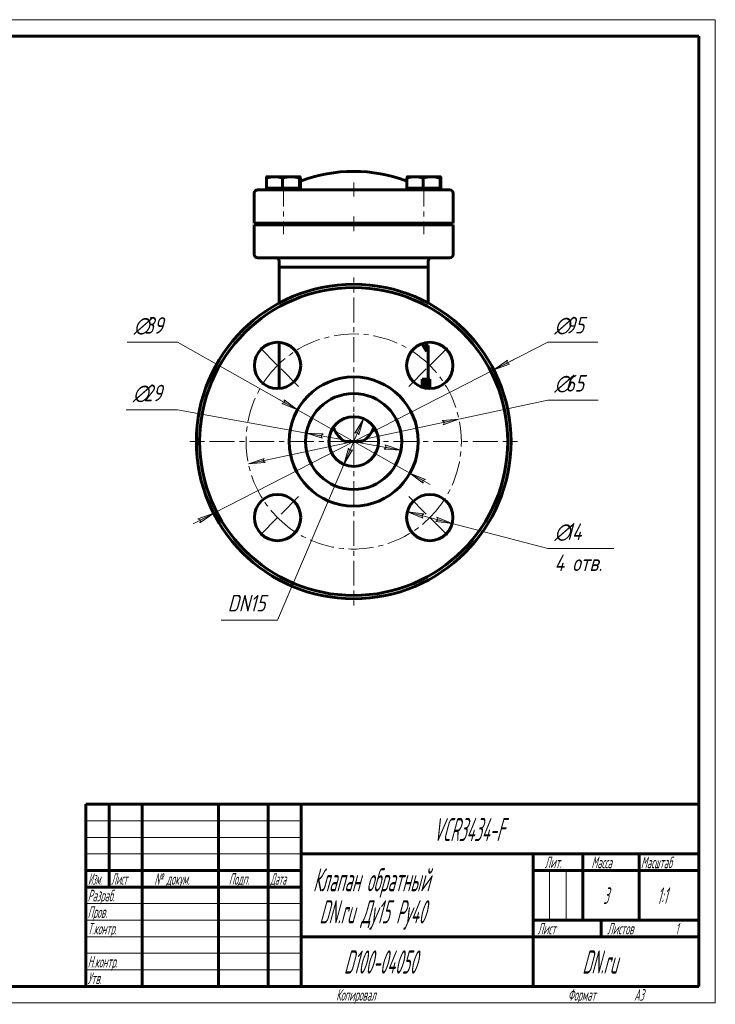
# Model space of a CAD drawing. Header units: millimetres. Extents: x 0 to 420, y 0 to 297.
# Tile 4 of 4: x 210 to 420, y 0 to 297. Entities that reach past the tile are written whole.
import ezdxf

# ---------------------------------------------------------------- set-up
doc = ezdxf.new("R2010")
doc.units = ezdxf.units.MM
for name, pattern in [('K5LT_AXLED', [12, 7.5, -1.5, 1.5, -1.5]), ('K5LT_BASIC', [0]), ('K5LT_THIN', [0])]:
    doc.linetypes.add(name, pattern=pattern)
doc.layers.add('Системный слой', color=7, linetype='Continuous')
doc.layers.add('Системный слой (1)', color=251, linetype='Continuous', true_color=0x6c6c6c)
doc.styles.add('KDIMTEXTSTYLE', font='GOST_AU.SHX', dxfattribs={"width": 0.96, "oblique": 15, "height": 5})
doc.styles.add('KTEXTSTYLE', font='GOST_AU.SHX', dxfattribs={"width": 0.56, "height": 5})
doc.dimstyles.new('KDIMSTYLE (1.00)', dxfattribs={"dimtxt": 5, "dimasz": 1, "dimexe": 2, "dimexo": 0, "dimgap": 1, "dimtad": 1, "dimtxsty": 'KDIMTEXTSTYLE', "dimsah": 1, "dimcen": 0, "dimdle": 1, "dimadec": 0, "dimazin": 0, "dimtfac": 0.667, "dimtmove": 0, "dimatfit": 3, "dimfxl": 1, "dimtvp": 1, "dimtolj": 1, "dimtzin": 0, "dimarcsym": 0})

# ---------------------------------------------------------------- blocks, each defined once
blk = doc.blocks.new('U0')
at = {"layer": 'Системный слой (1)', "color": 143, "linetype": 'K5LT_BASIC', "lineweight": 60, "true_color": 0x33acca}
for p, q in [((332.37, 187.68), (332.34, 187.72)), ((332.4, 187.63), (332.37, 187.68)), ((332.43, 187.58), (332.4, 187.63))]:
    blk.add_line(p, q, dxfattribs=at)
blk = doc.blocks.new('U1')
at = {"layer": 'Системный слой (1)', "color": 143, "linetype": 'K5LT_BASIC', "lineweight": 60, "true_color": 0x33acca}
for p, q in [((288.33, 211.41), (288.33, 222.23)), ((288.33, 185.58), (288.33, 199.55))]:
    blk.add_line(p, q, dxfattribs=at)
blk = doc.blocks.new('U2')
at = {"layer": 'Системный слой (1)', "color": 143, "linetype": 'K5LT_BASIC', "lineweight": 60, "true_color": 0x33acca}
for p, q in [((304.68, 173.87), (304.68, 173.87)), ((316.98, 173.87), (316.98, 173.87))]:
    blk.add_line(p, q, dxfattribs=at)
blk = doc.blocks.new('U3')
at = {"layer": 'Системный слой (1)', "color": 143, "linetype": 'K5LT_BASIC', "lineweight": 60, "true_color": 0x33acca}
for p, q in [((332.63, 185.86), (332.63, 185.96)), ((332.63, 185.96), (332.63, 185.96)), ((332.63, 185.76), (332.63, 185.86)), ((332.63, 185.66), (332.63, 185.76))]:
    blk.add_line(p, q, dxfattribs=at)
blk = doc.blocks.new('U4')
at = {"layer": 'Системный слой (1)', "color": 143, "linetype": 'K5LT_BASIC', "lineweight": 60, "true_color": 0x33acca}
for p, q in [((333.31, 185.9), (333.31, 185.95)), ((333.31, 185.78), (333.31, 185.9)), ((333.31, 185.71), (333.31, 185.78)), ((333.31, 185.68), (333.31, 185.71)), ((333.31, 185.66), (333.31, 185.68)), ((333.31, 185.65), (333.31, 185.66)), ((333.31, 185.66), (333.31, 185.66)), ((333.31, 185.58), (333.31, 185.65))]:
    blk.add_line(p, q, dxfattribs=at)
blk = doc.blocks.new('U5')
at = {"layer": 'Системный слой (1)', "color": 143, "linetype": 'K5LT_BASIC', "lineweight": 60, "true_color": 0x33acca}
for p, q in [((333.15, 185.64), (333.14, 185.59)), ((333.15, 185.96), (333.15, 185.84)), ((333.15, 185.84), (333.15, 185.73)), ((333.15, 185.73), (333.15, 185.64))]:
    blk.add_line(p, q, dxfattribs=at)
blk = doc.blocks.new('U6')
at = {"layer": 'Системный слой (1)', "color": 143, "linetype": 'K5LT_BASIC', "lineweight": 60, "true_color": 0x33acca}
for p, q in [((333.33, 211.41), (333.33, 222.23)), ((333.33, 188.45), (333.33, 198.58))]:
    blk.add_line(p, q, dxfattribs=at)
blk = doc.blocks.new('U7')
at = {"layer": 'Системный слой (1)', "color": 143, "linetype": 'K5LT_BASIC', "lineweight": 60, "true_color": 0x33acca}
for p, q in [((294.62, 249.58), (294.61, 249.58)), ((294.61, 249.58), (294.61, 249.58)), ((294.66, 249.52), (294.62, 249.58)), ((294.62, 249.58), (294.62, 249.58)), ((294.7, 249.37), (294.66, 249.52)), ((294.75, 249.14), (294.7, 249.37))]:
    blk.add_line(p, q, dxfattribs=at)
blk = doc.blocks.new('U8')
at = {"layer": 'Системный слой (1)', "color": 143, "linetype": 'K5LT_BASIC', "lineweight": 60, "true_color": 0x33acca}
for p, q in [((337.05, 249.58), (337.04, 249.58)), ((337.04, 249.58), (337.04, 249.58)), ((337.09, 249.52), (337.05, 249.58)), ((337.05, 249.58), (337.05, 249.58)), ((337.13, 249.37), (337.09, 249.52)), ((337.17, 249.14), (337.13, 249.37))]:
    blk.add_line(p, q, dxfattribs=at)
blk = doc.blocks.new('U9')
at = {"layer": 'Системный слой (1)', "color": 30, "linetype": 'K5LT_AXLED', "lineweight": 18, "true_color": 0xff8000}
for q in [(310.83, 219.08), (261.33, 169.58), (360.33, 169.58), (310.83, 120.08)]:
    blk.add_line((310.83, 169.58), q, dxfattribs=at)
blk = doc.blocks.new('U10')
at = {"layer": 'Системный слой (1)', "color": 30, "linetype": 'K5LT_AXLED', "lineweight": 18, "true_color": 0xff8000}
for p, q in [((287.85, 192.56), (281.49, 198.93)), ((333.81, 192.56), (340.17, 198.93)), ((294.21, 186.2), (287.85, 192.56)), ((327.45, 186.2), (333.81, 192.56)), ((294.21, 152.96), (287.85, 146.6)), ((327.45, 152.96), (333.81, 146.6)), ((287.85, 146.6), (281.49, 140.24)), ((333.81, 146.6), (340.17, 140.24))]:
    blk.add_line(p, q, dxfattribs=at)
for start, end in [(45, 135), (135, 225), (315, 45), (225, 315)]:
    blk.add_arc((310.83, 169.58), 32.5, start, end, dxfattribs=at)
blk = doc.blocks.new('D0')
at = {"layer": 'Системный слой (1)'}
for points in [[(357.1, 193.3), (357.85, 192.95), (353.1, 191.25), (357.25, 194.12)], [(264.41, 145.05), (268.56, 147.91), (263.81, 146.22), (264.56, 145.86)]]:
    blk.add_hatch(color=7, dxfattribs=at).paths.add_polyline_path(points)
at = {"layer": 'Системный слой (1)', "color": 7, "linetype": 'K5LT_THIN', "lineweight": 18, "true_color": 0xffffff}
for p, q in [((353.1, 191.25), (369.44, 199.63)), ((353.1, 191.25), (359.33, 194.45)), ((357.25, 194.12), (353.1, 191.25)), ((357.1, 193.3), (357.25, 194.12)), ((268.56, 147.91), (353.1, 191.25)), ((353.1, 191.25), (357.85, 192.95)), ((357.85, 192.95), (357.1, 193.3)), ((268.56, 147.91), (262.33, 144.72)), ((268.56, 147.91), (263.81, 146.22)), ((263.81, 146.22), (264.56, 145.86)), ((264.41, 145.05), (268.56, 147.91)), ((264.56, 145.86), (264.41, 145.05))]:
    blk.add_line(p, q, dxfattribs=at)
blk.add_wipeout([(371.44, 200.63), (371.44, 208.01), (382.08, 208.01), (382.08, 200.63)]).dxf.layer = 'Системный слой (1)'
blk.add_line((369.44, 199.63), (384.52, 199.63), dxfattribs=at)
at = {"layer": 'Системный слой (1)', "color": 7, "char_height": 5, "attachment_point": 1, "style": 'KTEXTSTYLE'}
for s, insert in [('\\H5.0;\\W1.000;\\Q15;\\Q15;\\W0.960;∅', (371.44, 207.22)), ('\\H5.0;\\W1.000;\\Q15;\\Q15;\\W0.960;95', (374.75, 207.22))]:
    blk.add_mtext(s, dxfattribs=dict(at, insert=insert))
blk = doc.blocks.new('KDIMARROW_02')
at = {"layer": 'Системный слой'}
blk.add_hatch(color=0, dxfattribs=at).paths.add_polyline_path([(4.5, 0), (5, 0.66), (0, 0), (5, -0.66)])
at = {"layer": 'Системный слой', "color": 0, "linetype": 'K5LT_THIN', "lineweight": 18}
for p, q in [((5, 0.66), (0, 0)), ((0, 0), (5, -0.66)), ((0, 0), (7, 0)), ((4.5, 0), (5, 0.66)), ((5, -0.66), (4.5, 0))]:
    blk.add_line(p, q, dxfattribs=at)
at = {"layer": 'Системный слой (1)', "color": 0, "linetype": 'K5LT_THIN', "lineweight": 18}
blk.add_line((134.55, 169.58), (133.55, 169.58), dxfattribs=at)
blk = doc.blocks.new('D1')
at = {"layer": 'Системный слой (1)'}
for points in [[(337.86, 174.67), (342.62, 176.36), (337.59, 175.96), (338.21, 175.42)], [(284.07, 163.2), (283.45, 163.74), (283.8, 164.49), (279.04, 162.8)]]:
    blk.add_hatch(color=7, dxfattribs=at).paths.add_polyline_path(points)
at = {"layer": 'Системный слой (1)', "color": 7, "linetype": 'K5LT_THIN', "lineweight": 18, "true_color": 0xffffff}
for p, q in [((342.62, 176.36), (369.44, 182.08)), ((279.04, 162.8), (342.62, 176.36)), ((337.59, 175.96), (342.62, 176.36)), ((338.21, 175.42), (337.59, 175.96)), ((342.62, 176.36), (337.86, 174.67)), ((337.86, 174.67), (338.21, 175.42)), ((279.04, 162.8), (283.8, 164.49)), ((283.8, 164.49), (283.45, 163.74)), ((283.45, 163.74), (284.07, 163.2)), ((284.07, 163.2), (279.04, 162.8))]:
    blk.add_line(p, q, dxfattribs=at)
blk.add_wipeout([(371.44, 183.08), (371.44, 190.46), (382.21, 190.46), (382.21, 183.08)]).dxf.layer = 'Системный слой (1)'
blk.add_line((369.44, 182.08), (384.65, 182.08), dxfattribs=at)
at = {"layer": 'Системный слой (1)', "color": 7, "char_height": 5, "attachment_point": 1, "style": 'KTEXTSTYLE'}
for s, insert in [('\\H5.0;\\W1.000;\\Q15;\\Q15;\\W0.960;∅', (371.44, 189.67)), ('\\H5.0;\\W1.000;\\Q15;\\Q15;\\W0.960;65', (374.75, 189.67))]:
    blk.add_mtext(s, dxfattribs=dict(at, insert=insert))
blk = doc.blocks.new('KDIMARROW_01')
at = {"layer": 'Системный слой'}
blk.add_hatch(color=0, dxfattribs=at).paths.add_polyline_path([(0, 0), (-5, 0.66), (-4.5, 0), (-5, -0.66)])
at = {"layer": 'Системный слой', "color": 0, "linetype": 'K5LT_THIN', "lineweight": 18}
for p, q in [((-4.5, 0), (-5, 0.66)), ((-5, 0.66), (0, 0)), ((0, 0), (-5, -0.66)), ((-5, -0.66), (-4.5, 0))]:
    blk.add_line(p, q, dxfattribs=at)
at = {"layer": 'Системный слой (1)', "color": 0, "linetype": 'K5LT_THIN', "lineweight": 18}
blk.add_line((134.55, 169.58), (133.55, 169.58), dxfattribs=at)
blk = doc.blocks.new('D2')
at = {"layer": 'Системный слой (1)'}
for points in [[(293.84, 179.16), (289.81, 182.18), (289.92, 181.36), (289.16, 181.04)], [(331.74, 157.8), (332.5, 158.13), (327.82, 160.01), (331.85, 156.98)]]:
    blk.add_hatch(color=7, dxfattribs=at).paths.add_polyline_path(points)
at = {"layer": 'Системный слой (1)', "color": 7, "linetype": 'K5LT_THIN', "lineweight": 18, "true_color": 0xffffff}
for p, q in [((293.84, 179.16), (257.63, 199.56)), ((293.84, 179.16), (287.74, 182.59)), ((293.84, 179.16), (289.81, 182.18)), ((289.81, 182.18), (289.92, 181.36)), ((289.92, 181.36), (289.16, 181.04)), ((289.16, 181.04), (293.84, 179.16)), ((327.82, 160.01), (293.84, 179.16)), ((327.82, 160.01), (331.85, 156.98)), ((332.5, 158.13), (327.82, 160.01)), ((327.82, 160.01), (333.92, 156.57)), ((331.74, 157.8), (332.5, 158.13)), ((331.85, 156.98), (331.74, 157.8))]:
    blk.add_line(p, q, dxfattribs=at)
blk.add_wipeout([(244.41, 200.56), (244.41, 207.94), (255.18, 207.94), (255.18, 200.56)]).dxf.layer = 'Системный слой (1)'
blk.add_line((257.63, 199.56), (242.41, 199.56), dxfattribs=at)
at = {"layer": 'Системный слой (1)', "color": 7, "char_height": 5, "attachment_point": 1, "style": 'KTEXTSTYLE'}
for s, insert in [('\\H5.0;\\W1.000;\\Q15;\\Q15;\\W0.960;∅', (244.41, 207.15)), ('\\H5.0;\\W1.000;\\Q15;\\Q15;\\W0.960;39', (247.72, 207.15))]:
    blk.add_mtext(s, dxfattribs=dict(at, insert=insert))
blk = doc.blocks.new('D3')
at = {"layer": 'Системный слой (1)'}
for points in [[(300.99, 171.35), (301.6, 171.91), (296.56, 172.15), (301.36, 170.62)], [(325.1, 167.01), (320.3, 168.55), (320.67, 167.81), (320.06, 167.25)]]:
    blk.add_hatch(color=7, dxfattribs=at).paths.add_polyline_path(points)
at = {"layer": 'Системный слой (1)', "color": 7, "linetype": 'K5LT_THIN', "lineweight": 18, "true_color": 0xffffff}
for p, q in [((296.56, 172.15), (257.63, 179.16)), ((296.56, 172.15), (301.6, 171.91)), ((301.36, 170.62), (296.56, 172.15)), ((325.1, 167.01), (296.56, 172.15)), ((301.6, 171.91), (300.99, 171.35)), ((300.99, 171.35), (301.36, 170.62)), ((320.06, 167.25), (320.67, 167.81)), ((325.1, 167.01), (320.06, 167.25)), ((320.67, 167.81), (320.3, 168.55)), ((320.3, 168.55), (325.1, 167.01))]:
    blk.add_line(p, q, dxfattribs=at)
blk.add_wipeout([(244.15, 180.16), (244.15, 187.54), (255.17, 187.54), (255.17, 180.16)]).dxf.layer = 'Системный слой (1)'
blk.add_line((257.63, 179.16), (242.15, 179.16), dxfattribs=at)
at = {"layer": 'Системный слой (1)', "color": 7, "char_height": 5, "attachment_point": 1, "style": 'KTEXTSTYLE'}
for s, insert in [('\\H5.0;\\W1.000;\\Q15;\\Q15;\\W0.960;∅', (244.15, 186.74)), ('\\H5.0;\\W1.000;\\Q15;\\Q15;\\W0.960;29', (247.46, 186.74))]:
    blk.add_mtext(s, dxfattribs=dict(at, insert=insert))
blk = doc.blocks.new('D4')
at = {"layer": 'Системный слой (1)'}
for points in [[(312.42, 171.62), (313.77, 176.48), (311.2, 172.14), (312.01, 172.34)], [(307.89, 162.68), (310.46, 167.02), (309.65, 166.82), (309.24, 167.54)]]:
    blk.add_hatch(color=7, dxfattribs=at).paths.add_polyline_path(points)
at = {"layer": 'Системный слой (1)', "color": 7, "linetype": 'K5LT_THIN', "lineweight": 18, "true_color": 0xffffff}
for p, q in [((313.77, 176.48), (307.89, 162.68)), ((311.2, 172.14), (313.77, 176.48)), ((313.77, 176.48), (312.42, 171.62)), ((312.01, 172.34), (311.2, 172.14)), ((312.42, 171.62), (312.01, 172.34)), ((307.89, 162.68), (309.24, 167.54)), ((310.46, 167.02), (307.89, 162.68)), ((309.24, 167.54), (309.65, 166.82)), ((309.65, 166.82), (310.46, 167.02)), ((307.89, 162.68), (287.85, 115.66))]:
    blk.add_line(p, q, dxfattribs=at)
blk.add_wipeout([(272.78, 116.66), (272.78, 124.05), (285.33, 124.05), (285.33, 116.66)]).dxf.layer = 'Системный слой (1)'
blk.add_line((287.85, 115.66), (270.78, 115.66), dxfattribs=at)
at = {"layer": 'Системный слой (1)', "color": 7, "insert": (272.78, 123.25), "char_height": 5, "attachment_point": 1, "style": 'KTEXTSTYLE'}
blk.add_mtext('\\H5.0;\\W1.000;\\Q15;\\Q15;\\W0.960;DN15', dxfattribs=at)
blk = doc.blocks.new('D5')
at = {"layer": 'Системный слой (1)'}
for points in [[(331.39, 147.24), (332.04, 147.75), (327.04, 148.38), (331.71, 146.47)], [(340.58, 144.82), (335.91, 146.73), (336.23, 145.97), (335.58, 145.46)]]:
    blk.add_hatch(color=7, dxfattribs=at).paths.add_polyline_path(points)
at = {"layer": 'Системный слой (1)', "color": 7, "linetype": 'K5LT_THIN', "lineweight": 18, "true_color": 0xffffff}
for p, q in [((327.04, 148.38), (332.04, 147.75)), ((331.71, 146.47), (327.04, 148.38)), ((327.04, 148.38), (340.58, 144.82)), ((332.04, 147.75), (331.39, 147.24)), ((331.39, 147.24), (331.71, 146.47)), ((335.58, 145.46), (336.23, 145.97)), ((336.23, 145.97), (335.91, 146.73)), ((335.91, 146.73), (340.58, 144.82)), ((340.58, 144.82), (335.58, 145.46)), ((340.58, 144.82), (369.44, 137.26))]:
    blk.add_line(p, q, dxfattribs=at)
blk.add_wipeout([(371.44, 128.87), (371.44, 145.64), (386.68, 145.64), (386.68, 128.87)]).dxf.layer = 'Системный слой (1)'
blk.add_line((369.44, 137.26), (389.32, 137.26), dxfattribs=at)
at = {"layer": 'Системный слой (1)', "color": 7, "char_height": 5, "attachment_point": 1, "style": 'KTEXTSTYLE'}
for s, insert in [('\\H5.0;\\W1.000;\\Q15;\\Q15;\\W0.960;∅', (371.44, 144.84)), ('\\H5.0;\\W1.000;\\Q15;\\Q15;\\W0.960;14', (374.75, 144.84)), ('\\H5.0;\\W1.000;\\Q15;\\Q15;\\W0.960;4 отв.', (371.44, 135.46))]:
    blk.add_mtext(s, dxfattribs=dict(at, insert=insert))
blk = doc.blocks.new('U21')
at = {"color": 7, "linetype": 'K5LT_THIN', "lineweight": 18, "true_color": 0xffffff}
for p, q in [((0, 297), (420, 297)), ((420, 297), (420, 0)), ((230, 55), (295, 55)), ((230, 50), (295, 50)), ((230, 45), (295, 45)), ((369.96, 25), (369.96, 40)), ((374.98, 25), (374.98, 40)), ((230, 30), (295, 30)), ((230, 25), (295, 25)), ((230, 20), (295, 20)), ((230, 15), (295, 15)), ((230, 10), (295, 10)), ((420, 0), (0, 0))]:
    blk.add_line(p, q, dxfattribs=at)
at = {"color": 143, "linetype": 'K5LT_BASIC', "lineweight": 60, "true_color": 0x33acca}
for p, q in [((20, 292), (415, 292)), ((415, 292), (415, 5)), ((230, 60), (415, 60)), ((230, 5), (230, 60)), ((237, 35), (237, 60)), ((247, 5), (247, 60)), ((270, 5), (270, 60)), ((285, 5), (285, 60)), ((295, 5), (295, 60)), ((295, 45), (415, 45)), ((365, 5), (365, 45)), ((380, 25), (380, 45)), ((397, 25), (397, 45)), ((230, 40), (295, 40)), ((365, 40), (380, 40)), ((380, 40), (415, 40)), ((230, 35), (295, 35)), ((365, 25), (415, 25)), ((385.57, 20), (385.57, 25)), ((295, 20), (365, 20)), ((365, 20), (415, 20)), ((415, 5), (20, 5))]:
    blk.add_line(p, q, dxfattribs=at)
at = {"color": 7, "attachment_point": 1, "style": 'KTEXTSTYLE'}
for s, insert, char_height in [('\\H5.0;\\W1.000;\\Q15;\\Q15;\\W0.560;\\H7.00;VCR3434-F', (334.83, 55.86), 7), ('\\H5.0;\\W1.000;\\Q15;\\Q15;\\W0.560;\\H3.50;Лит.', (368.47, 44.18), 3.5), ('\\H5.0;\\W1.000;\\Q15;\\Q15;\\W0.560;\\H3.50;Масса', (382.58, 44.18), 3.5), ('\\H5.0;\\W1.000;\\Q15;\\Q15;\\W0.540;\\H3.50;Масштаб', (397.52, 44.18), 3.5), ('\\H5.0;\\W1.000;\\Q15;\\Q15;\\W0.458;\\H3.50;Изм.', (230.62, 39.18), 3.5), ('\\H5.0;\\W1.000;\\Q15;\\Q15;\\W0.467;\\H3.50;Лист', (237.61, 39.18), 3.5), ('\\H5.0;\\W1.000;\\Q15;\\Q15;\\W0.560;\\H3.50;№ докум.', (250.63, 39.18), 3.5), ('\\H5.0;\\W1.000;\\Q15;\\Q15;\\W0.560;\\H3.50;Подп.', (273.1, 39.18), 3.5), ('\\H5.0;\\W1.000;\\Q15;\\Q15;\\W0.467;\\H3.50;Дата', (285.61, 39.18), 3.5), ('\\H5.0;\\W1.000;\\Q15;\\Q15;\\W0.560;\\H7.00;Клапан обратный', (298.54, 40.69), 7), ('\\H5.0;\\W1.000;\\Q15;\\Q15;\\W0.560;\\H3.50;Разраб.', (230.5, 34.18), 3.5), ('\\H5.0;\\W1.000;\\Q15;\\Q15;\\W0.560;3', (386.13, 34.9), 5), ('\\H5.0;\\W1.000;\\Q15;\\Q15;\\W0.560;{\\c16737820;1:1}', (402.44, 34.9), 5), ('\\H5.0;\\W1.000;\\Q15;\\Q15;\\W0.560;\\H7.00;DN.ru Ду15 Ру40', (300.48, 31.02), 7), ('\\H5.0;\\W1.000;\\Q15;\\Q15;\\W0.560;\\H3.50;Пров.', (230.5, 29.18), 3.5), ('\\H5.0;\\W1.000;\\Q15;\\Q15;\\W0.560;\\H3.50;Т.контр.', (230.5, 24.18), 3.5), ('\\H5.0;\\W1.000;\\Q15;\\Q15;\\W0.560;\\H3.50;Лист', (366.32, 24.18), 3.5), ('\\H5.0;\\W1.000;\\Q15;\\Q15;\\W0.560;\\H3.50;Листов', (387.36, 24.18), 3.5), ('\\H5.0;\\W1.000;\\Q15;\\Q15;\\W0.560;\\H3.50;1', (407.91, 24.18), 3.5), ('\\H5.0;\\W1.000;\\Q15;\\Q15;\\W0.560;\\H7.00;{\\c16737820;D100-04050}', (307.89, 15.86), 7), ('\\H5.0;\\W1.000;\\Q15;\\Q15;\\W0.560;\\H7.00;DN.ru', (379.84, 15.86), 7), ('\\H5.0;\\W1.000;\\Q15;\\Q15;\\W0.560;\\H3.50;Н.контр.', (230.5, 14.18), 3.5), ('\\H5.0;\\W1.000;\\Q15;\\Q15;\\W0.560;\\H3.50;Утв.', (230.5, 9.18), 3.5), ('\\H5.0;\\W1.000;\\Q15;\\Q15;\\W0.560;\\H3.50;Копировал', (305.5, 4.18), 3.5), ('\\H5.0;\\W1.000;\\Q15;\\Q15;\\W0.560;\\H3.50;Формат', (375.5, 4.18), 3.5), ('\\H5.0;\\W1.000;\\Q15;\\Q15;\\W0.560;\\H3.50;A3', (395.5, 4.18), 3.5)]:
    blk.add_mtext(s, dxfattribs=dict(at, insert=insert, char_height=char_height))

msp = doc.modelspace()

# ---------------------------------------------------------------- linework, layer by layer
at = {"layer": 'Системный слой (1)', "color": 143, "linetype": 'K5LT_BASIC', "lineweight": 60, "true_color": 0x33acca}
for p, q in [((284.486, 246.082), (284.486, 249.135)), ((284.617, 249.582), (284.611, 249.579)), ((284.617, 249.582), (286.916, 249.582)), ((286.916, 249.582), (291.91, 249.582)), ((289.345, 246.082), (289.345, 249.135)), ((291.91, 249.582), (294.611, 249.582)), ((294.475, 246.082), (294.475, 249.135)), ((294.611, 249.582), (294.617, 249.582)), ((294.617, 249.582), (294.622, 249.579)), ((294.747, 246.082), (294.747, 249.135)), ((326.913, 246.082), (326.913, 249.135)), ((327.043, 249.582), (327.038, 249.579)), ((327.043, 249.582), (329.342, 249.582)), ((329.342, 249.582), (334.337, 249.582)), ((331.771, 246.082), (331.771, 249.135)), ((334.337, 249.582), (337.038, 249.582)), ((336.902, 246.082), (336.902, 249.135)), ((337.038, 249.582), (337.043, 249.582)), ((337.043, 249.582), (337.049, 249.579)), ((337.174, 246.082), (337.174, 249.135)), ((280.83, 244.582), (280.83, 235.582)), ((290.33, 245.582), (281.83, 245.582)), ((286.916, 246.082), (284.486, 246.082)), ((284.617, 246.082), (284.617, 245.582)), ((289.345, 246.082), (286.916, 246.082)), ((291.91, 246.082), (289.345, 246.082)), ((331.33, 245.582), (290.33, 245.582)), ((294.475, 246.082), (291.91, 246.082)), ((294.611, 246.082), (294.475, 246.082)), ((294.747, 246.082), (294.611, 246.082)), ((294.617, 246.082), (294.617, 245.582)), ((329.342, 246.082), (326.913, 246.082)), ((327.043, 246.082), (327.043, 245.582)), ((331.771, 246.082), (329.342, 246.082)), ((339.83, 245.582), (331.33, 245.582)), ((334.337, 246.082), (331.771, 246.082)), ((336.902, 246.082), (334.337, 246.082)), ((337.038, 246.082), (336.902, 246.082)), ((337.174, 246.082), (337.038, 246.082)), ((337.043, 246.082), (337.043, 245.582)), ((340.83, 235.582), (340.83, 244.582)), ((280.83, 235.582), (290.33, 235.582)), ((280.83, 235.082), (280.83, 226.082)), ((290.33, 235.082), (280.83, 235.082)), ((286.617, 235.582), (286.617, 235.082)), ((290.33, 235.582), (331.33, 235.582)), ((290.33, 235.082), (331.33, 235.082)), ((292.617, 235.582), (292.617, 235.082)), ((303.33, 235.082), (303.33, 235.582)), ((318.33, 235.082), (318.33, 235.582)), ((329.043, 235.582), (329.043, 235.082)), ((331.33, 235.582), (340.83, 235.582)), ((340.83, 235.082), (331.33, 235.082)), ((335.043, 235.582), (335.043, 235.082)), ((340.83, 226.082), (340.83, 235.082)), ((281.83, 225.082), (290.33, 225.082)), ((288.33, 222.228), (288.33, 224.082)), ((290.33, 225.082), (331.33, 225.082)), ((331.33, 225.082), (339.83, 225.082)), ((333.33, 222.228), (333.33, 224.082)), ((288.33, 222.228), (333.33, 222.228)), ((288.33, 222.228), (333.33, 222.228)), ((332.83, 198.582), (332.83, 199.494)), ((331.368, 199.123), (332.767, 196.747)), ((332.254, 197.81), (332.254, 198.582)), ((332.254, 198.582), (332.767, 198.582)), ((332.767, 196.747), (332.767, 198.582)), ((332.767, 198.582), (333.33, 198.582)), ((332.078, 188.454), (331.535, 188.454)), ((331.535, 185.943), (331.535, 188.454)), ((332.514, 188.454), (332.078, 188.454)), ((332.078, 188.454), (332.078, 185.781)), ((332.341, 185.719), (332.341, 187.878)), ((332.341, 187.878), (332.526, 187.878)), ((332.946, 187.578), (332.426, 187.578)), ((333.454, 188.454), (332.945, 188.454)), ((332.945, 188.273), (332.945, 188.454)), ((333.454, 188.454), (333.454, 185.572)), ((333.607, 188.454), (333.454, 188.454)), ((333.559, 187.765), (333.705, 185.564)), ((333.559, 185.567), (333.559, 187.765)), ((333.8, 188.454), (333.607, 188.454)), ((333.765, 185.563), (333.607, 188.454)), ((333.8, 188.454), (333.8, 185.563)), ((333.823, 188.454), (333.8, 188.454)), ((333.823, 185.563), (333.823, 188.454)), ((308.195, 169.582), (313.465, 169.582))]:
    msp.add_line(p, q, dxfattribs=at)
at = {"layer": 'Системный слой (1)', "color": 30, "linetype": 'K5LT_AXLED', "lineweight": 18, "true_color": 0xff8000}
for p, q in [((289.617, 248.082), (289.617, 232.195)), ((310.83, 243.582), (310.83, 247.82)), ((332.043, 248.082), (332.043, 232.195)), ((310.83, 233.082), (310.83, 237.582)), ((310.83, 167.582), (310.83, 178.904))]:
    msp.add_line(p, q, dxfattribs=at)
at = {"layer": 'Системный слой (1)', "color": 143, "linetype": 'K5LT_BASIC', "lineweight": 60, "true_color": 0x33acca}
for centre, radius in [((310.83, 169.582), 47.5), ((310.83, 169.582), 46.5), ((287.849, 192.563), 7), ((333.811, 192.563), 7), ((310.83, 169.582), 19.5), ((310.83, 169.582), 14.5), ((310.83, 169.582), 7.5), ((287.849, 146.601), 7), ((333.811, 146.601), 7)]:
    msp.add_circle(centre, radius, dxfattribs=at)
for centre, radius, start, end in [((310.83, 206.132), 45.05, 69.08391, 110.91609), ((281.83, 244.582), 1, 90, 180), ((339.83, 244.582), 1, 0, 90), ((281.83, 226.082), 1, 180, 270), ((339.83, 226.082), 1, 270, 0), ((287.33, 224.082), 1, 0, 90), ((334.33, 224.082), 1, 90, 180)]:
    msp.add_arc(centre, radius, start, end, dxfattribs=at)
for points, weights in [([(286.916, 249.582), (285.788, 249.582), (284.486, 249.135)], [1, 1.0379548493, 1]), ([(284.486, 249.135), (284.553, 249.545), (284.611, 249.579)], [1, 1.03473157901, 1.00589907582]), ([(289.345, 249.135), (288.043, 249.582), (286.916, 249.582)], [1, 1.0379548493, 1]), ([(291.91, 249.582), (290.72, 249.582), (289.345, 249.135)], [1, 1.0379548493, 1]), ([(294.475, 249.135), (293.101, 249.582), (291.91, 249.582)], [1, 1.0379548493, 1]), ([(294.611, 249.582), (294.548, 249.582), (294.475, 249.135)], [1, 1.0379548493, 1]), ([(329.342, 249.582), (328.215, 249.582), (326.913, 249.135)], [1, 1.0379548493, 1]), ([(326.913, 249.135), (326.98, 249.545), (327.038, 249.579)], [1, 1.03473157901, 1.00589907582]), ([(331.771, 249.135), (330.47, 249.582), (329.342, 249.582)], [1, 1.0379548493, 1]), ([(334.337, 249.582), (333.146, 249.582), (331.771, 249.135)], [1, 1.0379548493, 1]), ([(336.902, 249.135), (335.527, 249.582), (334.337, 249.582)], [1, 1.0379548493, 1]), ([(337.038, 249.582), (336.975, 249.582), (336.902, 249.135)], [1, 1.0379548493, 1])]:
    msp.add_rational_spline(points, weights, degree=2, dxfattribs=at)
for points, knots in [([(332.633, 185.958), (332.633, 186.258), (332.623, 186.565), (332.578, 187.002), (332.556, 187.148), (332.498, 187.397), (332.465, 187.497), (332.426, 187.578)], [0, 0, 0, 0, 0.09010776, 0.09010776, 0.14132428, 0.14132428, 0.18930368, 0.18930368, 0.18930368, 0.18930368]), ([(333.067, 188.057), (333.037, 188.13), (333.005, 188.19), (332.948, 188.272), (332.924, 188.3), (332.892, 188.332), (332.884, 188.34), (332.863, 188.358), (332.85, 188.368), (332.815, 188.391), (332.791, 188.404), (332.742, 188.423), (332.721, 188.43), (332.674, 188.441), (332.649, 188.445), (332.62, 188.448), (332.618, 188.448), (332.589, 188.451), (332.562, 188.453), (332.528, 188.454), (332.521, 188.454), (332.514, 188.454)], [-0.39903529, -0.39903529, -0.39903529, -0.39903529, -0.27057385, -0.27057385, -0.18609456, -0.18609456, -0.15993321, -0.15993321, -0.12873398, -0.12873398, -0.0868238, -0.0868238, -0.05882787, -0.05882787, -0.03290651, -0.03290651, -0.03083193, -0.03083193, -0.00592501, -0.00592501, 0, 0, 0, 0]), ([(332.526, 187.878), (332.55, 187.878), (332.572, 187.877), (332.614, 187.872), (332.635, 187.869), (332.684, 187.857), (332.709, 187.847), (332.739, 187.831), (332.748, 187.826), (332.764, 187.816), (332.77, 187.812), (332.776, 187.807), (332.777, 187.807), (332.839, 187.76), (332.895, 187.684), (332.946, 187.578)], [-0.10170707, -0.10170707, -0.10170707, -0.10170707, -0.09542538, -0.09542538, -0.08838337, -0.08838337, -0.07639345, -0.07639345, -0.07022153, -0.07022153, -0.06440352, -0.06440352, -0.06404634, -0.06404634, 0, 0, 0, 0]), ([(332.946, 187.578), (332.986, 187.494), (333.019, 187.39), (333.075, 187.138), (333.096, 186.995), (333.139, 186.563), (333.149, 186.257), (333.149, 185.958)], [-0.18923565, -0.18923565, -0.18923565, -0.18923565, -0.13966765, -0.13966765, -0.08973954, -0.08973954, 0, 0, 0, 0]), ([(333.31, 185.95), (333.31, 186.186), (333.305, 186.424), (333.281, 186.932), (333.261, 187.126), (333.215, 187.504), (333.174, 187.722), (333.103, 187.959), (333.085, 188.01), (333.067, 188.057)], [-0.19073019, -0.19073019, -0.19073019, -0.19073019, -0.15497679, -0.15497679, -0.11209168, -0.11209168, -0.02608943, -0.02608943, 0, 0, 0, 0]), ([(308.195, 169.582), (307.465, 170.001), (306.829, 170.568), (305.861, 171.719), (305.491, 172.275), (304.993, 173.186), (304.829, 173.524), (304.679, 173.869)], [-0.97783316, -0.97783316, -0.97783316, -0.97783316, -0.81455611, -0.81455611, -0.68614711, -0.68614711, -0.61365072, -0.61365072, -0.61365072, -0.61365072]), ([(316.981, 173.869), (316.868, 173.609), (316.75, 173.359), (316.198, 172.286), (315.669, 171.499), (314.566, 170.342), (314.045, 169.915), (313.465, 169.582)], [-0.5642819, -0.5642819, -0.5642819, -0.5642819, -0.48300644, -0.48300644, -0.2016621, -0.2016621, 0, 0, 0, 0])]:
    msp.add_open_spline(points, degree=3, knots=knots, dxfattribs=at)

# ---------------------------------------------------------------- block references
at = {"layer": 'Системный слой (1)'}
for name in ['U7', 'U8', 'U1', 'U6', 'U9', 'U10', 'U0', 'U3', 'U5', 'U4', 'U2']:
    msp.add_blockref(name, (0, 0), dxfattribs=at)

# ---------------------------------------------------------------- next in the draw order: dimensions: what is measured, and where the dimension line sits
at = {"layer": 'Системный слой (1)', "color": 7}
dim = msp.add_diameter_dim_2p(p1=(268.561, 147.912), p2=(353.099, 191.252), dimstyle='KDIMSTYLE (1.00)', override={"dimtih": 1, "dimtoh": 1, "dimpost": '\\H5.0;\\W0.960;\\Q15;<>', "dimblk1": 'KDIMARROW_02', "dimblk2": 'KDIMARROW_02', "dimclrt": 7, "dimtol": 1, "dimtp": 0, "dimtm": 0, "dimtdec": 5, "dimtmove": 1, "dimatfit": 2, "dimtolj": 1}, dxfattribs=at)
dim.commit()
dim.dimension.update_dxf_attribs({"geometry": 'D0', "text_midpoint": (371.441, 199.63), "dimtype": 163})

# ---------------------------------------------------------------- next in the draw order: dimensions: what is measured, and where the dimension line sits
dim = msp.add_diameter_dim_2p(p1=(279.045, 162.802), p2=(342.615, 176.361), dimstyle='KDIMSTYLE (1.00)', override={"dimtih": 1, "dimtoh": 1, "dimpost": '\\H5.0;\\W0.960;\\Q15;<>', "dimblk1": 'KDIMARROW_01', "dimblk2": 'KDIMARROW_01', "dimclrt": 7, "dimtol": 1, "dimtp": 0, "dimtm": 0, "dimtdec": 5, "dimtmove": 1, "dimatfit": 2, "dimtolj": 1}, dxfattribs=at)
dim.commit()
dim.dimension.update_dxf_attribs({"geometry": 'D1', "text_midpoint": (371.441, 182.083), "dimtype": 163})
dim = msp.add_diameter_dim_2p(p1=(327.04, 148.377), p2=(340.582, 144.825), dimstyle='KDIMSTYLE (1.00)', override={"dimtih": 1, "dimtoh": 1, "dimpost": '\\H5.0;\\W0.960;\\Q15;<>\\X\\H5.0;\\W0.960;\\Q15;\\Q15;4 отв.', "dimblk1": 'KDIMARROW_01', "dimblk2": 'KDIMARROW_01', "dimclrt": 7, "dimtol": 1, "dimtp": 0, "dimtm": 0, "dimtdec": 5, "dimtmove": 1, "dimatfit": 2, "dimtolj": 1}, dxfattribs=at)
dim.commit()
dim.dimension.update_dxf_attribs({"geometry": 'D5', "text_midpoint": (371.441, 137.255)})

# ---------------------------------------------------------------- next in the draw order: dimensions: what is measured, and where the dimension line sits
dim = msp.add_diameter_dim_2p(p1=(327.818, 160.009), p2=(293.842, 179.155), dimstyle='KDIMSTYLE (1.00)', override={"dimtih": 1, "dimtoh": 1, "dimpost": '\\H5.0;\\W0.960;\\Q15;<>', "dimblk1": 'KDIMARROW_02', "dimblk2": 'KDIMARROW_02', "dimclrt": 7, "dimtol": 1, "dimtp": 0, "dimtm": 0, "dimtdec": 5, "dimtmove": 1, "dimatfit": 2, "dimtolj": 1}, dxfattribs=at)
dim.commit()
dim.dimension.update_dxf_attribs({"geometry": 'D2', "text_midpoint": (255.627, 199.563), "dimtype": 163})

# ---------------------------------------------------------------- next in the draw order: dimensions: what is measured, and where the dimension line sits
dim = msp.add_diameter_dim_2p(p1=(325.101, 167.014), p2=(296.559, 172.15), dimstyle='KDIMSTYLE (1.00)', override={"dimtih": 1, "dimtoh": 1, "dimpost": '\\H5.0;\\W0.960;\\Q15;<>', "dimblk1": 'KDIMARROW_01', "dimblk2": 'KDIMARROW_01', "dimclrt": 7, "dimtol": 1, "dimtp": 0, "dimtm": 0, "dimtdec": 5, "dimtmove": 1, "dimatfit": 2, "dimtolj": 1}, dxfattribs=at)
dim.commit()
dim.dimension.update_dxf_attribs({"geometry": 'D3', "text_midpoint": (255.627, 179.155), "dimtype": 163})

# ---------------------------------------------------------------- next in the draw order: dimensions: what is measured, and where the dimension line sits
dim = msp.add_diameter_dim_2p(p1=(313.771, 176.481), p2=(307.889, 162.682), dimstyle='KDIMSTYLE (1.00)', override={"dimtih": 1, "dimtoh": 1, "dimpost": '\\H5.0;\\W0.960;\\Q15;\\Q15;DN\\H5.0;\\W0.960;\\Q15;<>', "dimblk1": 'KDIMARROW_01', "dimblk2": 'KDIMARROW_01', "dimclrt": 7, "dimtol": 1, "dimtp": 0, "dimtm": 0, "dimtdec": 5, "dimtmove": 1, "dimatfit": 2, "dimtolj": 1}, dxfattribs=at)
dim.commit()
dim.dimension.update_dxf_attribs({"geometry": 'D4', "text_midpoint": (285.849, 115.665), "dimtype": 163})

# ---------------------------------------------------------------- next in the draw order: block references
msp.add_blockref('U21', (0, 0))

doc.saveas('drawing.dxf')
